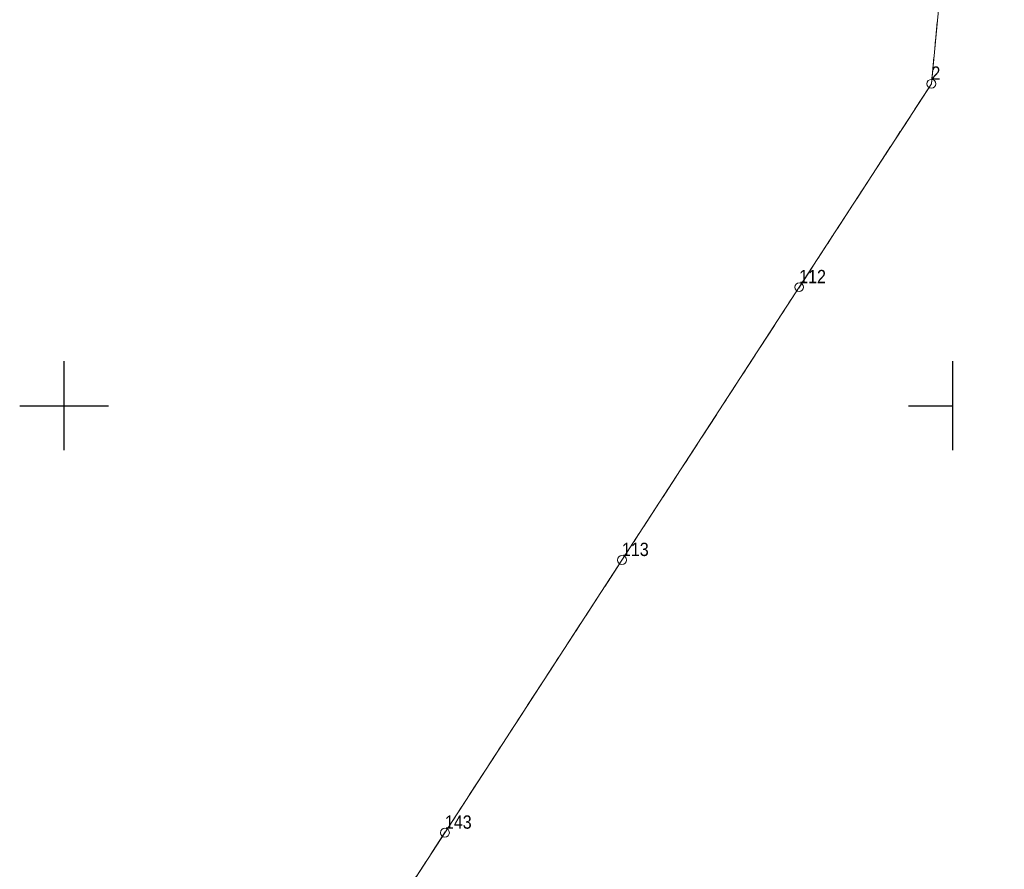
# Model space of a CAD drawing. Header units: metres. Extents: x 5590113 to 5596324, y 5910954 to 5916249.
# Tile 222 of 256: x 5592748 to 5592803, y 5913824 to 5913872. Entities that reach past the tile are written whole.
import ezdxf
from ezdxf.enums import TextEntityAlignment as Align

# ---------------------------------------------------------------- set-up
doc = ezdxf.new("R2010")
doc.units = ezdxf.units.M
for name, pattern in [('219-500', [0]), ('egkk-500', [2, 1.5, -0.5]), ('egug-500', [1, 0.5, -0.5])]:
    doc.linetypes.add(name, pattern=pattern)
doc.layers.get('0').update_dxf_attribs({"color": 2, "lineweight": 5})
doc.styles.get("Standard").update_dxf_attribs({"font": 'Working1250', "width": 0.75})

# ---------------------------------------------------------------- blocks, each defined once
blk = doc.blocks.new('202')
at = {"color": 0, "linetype": 'Continuous', "lineweight": 0}
blk.add_circle((0, 0), 0.25, dxfattribs=at)
blk = doc.blocks.new('RAMKA500K')
at = {"color": 0}
for p, q in [((350, 97.5), (350, 102.5)), ((400, 97.5), (400, 102.5)), ((347.5, 100), (352.5, 100)), ((397.5, 100), (400, 100))]:
    blk.add_line(p, q, dxfattribs=at)

msp = doc.modelspace()

# ---------------------------------------------------------------- linework, layer by layer
at = {"layer": '217-kontur klasyfikacyjny', "color": 92, "linetype": 'egkk-500', "lineweight": 18, "flags": 128}
for points in [[(5592798.79, 5913868.12), (5592802.89, 5913911.62)], [(5592753.2, 5913797.91), (5592798.79, 5913868.12)]]:
    msp.add_lwpolyline(points, dxfattribs=at)
at = {"layer": '218-kontur użytku gruntowego', "color": 3, "linetype": 'egug-500', "lineweight": 18, "flags": 128}
for points in [[(5592798.79, 5913868.12), (5592802.89, 5913911.62)], [(5592753.2, 5913797.91), (5592798.79, 5913868.12)]]:
    msp.add_lwpolyline(points, dxfattribs=at)
at = {"layer": '219-działka ewidencyjna', "color": 7, "linetype": '219-500', "lineweight": 18, "flags": 128}
for points in [[(5592800.64, 5913887.55), (5592798.79, 5913868.12)], [(5592798.79, 5913868.12), (5592791.35, 5913856.67)], [(5592791.35, 5913856.67), (5592781.38, 5913841.31)], [(5592781.38, 5913841.31), (5592771.42, 5913825.96)], [(5592771.42, 5913825.96), (5592753.2, 5913797.91)]]:
    msp.add_lwpolyline(points, dxfattribs=at)

# ---------------------------------------------------------------- block references
at = {"layer": '202-punkt graniczny', "color": 7, "linetype": 'CONTINUOUS', "lineweight": 18}
for p in [(5592798.79, 5913868.12), (5592791.35, 5913856.67), (5592781.38, 5913841.31), (5592771.42, 5913825.96)]:
    msp.add_blockref('202', p, dxfattribs=at)
at = {"layer": 'Wstawianie ramki sekcyjnej z opisem', "color": 7, "linetype": 'CONTINUOUS', "lineweight": 13}
msp.add_blockref('RAMKA500K', (5592400, 5913750), dxfattribs=at)

# ---------------------------------------------------------------- texts
at = {"layer": '202-punkt graniczny-Atr103', "color": 7, "width": 0.9}
for s, p in [('2', (5592798.79, 5913868.12)), ('2', (5592798.79, 5913868.12)), ('112', (5592791.35, 5913856.67)), ('112', (5592791.35, 5913856.67)), ('113', (5592781.38, 5913841.31)), ('113', (5592781.38, 5913841.31)), ('143', (5592771.42, 5913825.96)), ('143', (5592771.42, 5913825.96))]:
    msp.add_text(s, height=0.75, dxfattribs=at).set_placement(p, align=Align.BOTTOM_LEFT)

doc.saveas('drawing.dxf')
